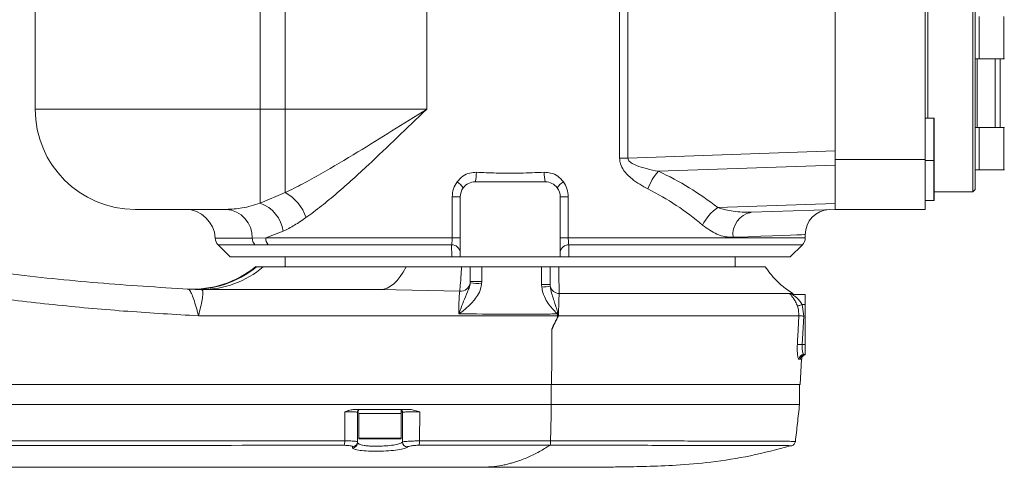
# Model space of a CAD drawing. Header units: millimetres. Extents: x -170 to 6906, y -2212 to 4257.
# Tile 32 of 256: x 2038 to 2070, y 1386 to 1401. Entities that reach past the tile are written whole.
import ezdxf

# ---------------------------------------------------------------- set-up
doc = ezdxf.new("R2010")
doc.units = ezdxf.units.MM
doc.layers.add('1轮廓实线层', color=7, linetype='Continuous', lineweight=18)

msp = doc.modelspace()

# ---------------------------------------------------------------- linework, layer by layer
at = {"layer": '1轮廓实线层', "color": 0, "ltscale": 22}
for p, q in [((2068.839, 1395.369), (2068.839, 1410.388)), ((2068.92, 1410.307), (2068.92, 1395.449)), ((2064.398, 1409.338), (2064.398, 1396.418)), ((2067.305, 1409.338), (2067.305, 1396.418)), ((2057.431, 1396.455), (2057.431, 1409.304)), ((2057.702, 1409.304), (2057.702, 1396.455)), ((2064.398, 1396.689), (2064.398, 1409.07)), ((2067.386, 1397.751), (2067.386, 1408.006)), ((2038.558, 1398.033), (2038.558, 1407.723)), ((2045.825, 1407.723), (2045.825, 1398.033)), ((2046.633, 1398.033), (2046.633, 1407.723)), ((2051.204, 1407.723), (2051.204, 1398.033)), ((2069.049, 1401.031), (2069.049, 1400.83)), ((2069.049, 1400.83), (2069.049, 1399.658)), ((2069.84, 1399.658), (2069.84, 1401.031)), ((2068.92, 1399.658), (2069.049, 1399.658)), ((2068.984, 1399.658), (2068.984, 1397.447)), ((2069.049, 1399.658), (2069.84, 1399.658)), ((2069.566, 1397.447), (2069.566, 1399.658)), ((2069.727, 1397.447), (2069.727, 1399.658)), ((2038.558, 1398.033), (2045.825, 1398.033)), ((2045.825, 1398.033), (2046.633, 1398.033)), ((2045.825, 1398.033), (2045.825, 1395.005)), ((2046.633, 1398.033), (2051.204, 1398.033)), ((2046.633, 1398.033), (2046.633, 1395.345)), ((2067.579, 1397.751), (2067.305, 1397.751)), ((2067.579, 1396.378), (2067.579, 1397.751)), ((2067.596, 1397.735), (2067.596, 1396.394)), ((2069.049, 1397.447), (2068.92, 1397.447)), ((2069.84, 1397.447), (2069.049, 1397.447)), ((2069.049, 1397.447), (2069.049, 1396.761)), ((2069.84, 1396.075), (2069.84, 1397.447)), ((2057.702, 1396.455), (2064.398, 1396.689)), ((2069.049, 1396.761), (2069.049, 1396.075)), ((2057.431, 1396.455), (2057.702, 1396.455)), ((2067.305, 1396.418), (2064.398, 1396.418)), ((2064.398, 1396.418), (2064.398, 1394.803)), ((2067.305, 1396.418), (2067.305, 1394.803)), ((2067.305, 1396.378), (2067.579, 1396.378)), ((2067.579, 1395.086), (2067.579, 1396.378)), ((2067.596, 1396.394), (2067.596, 1395.102)), ((2064.398, 1396.232), (2058.685, 1396.033)), ((2068.92, 1396.075), (2069.049, 1396.075)), ((2069.049, 1396.075), (2069.84, 1396.075)), ((2052.77, 1395.692), (2055.031, 1395.692)), ((2045.825, 1395.005), (2046.633, 1395.345)), ((2067.596, 1395.369), (2068.839, 1395.369)), ((2068.839, 1395.369), (2068.92, 1395.449)), ((2052.026, 1395.207), (2052.285, 1395.207)), ((2052.026, 1393.887), (2052.026, 1395.207)), ((2052.285, 1393.269), (2052.285, 1395.207)), ((2055.775, 1395.207), (2055.515, 1395.207)), ((2055.515, 1395.207), (2055.515, 1393.269)), ((2055.775, 1395.207), (2055.775, 1393.887)), ((2067.305, 1395.086), (2067.579, 1395.086)), ((2044.722, 1394.803), (2041.788, 1394.803)), ((2060.601, 1394.86), (2064.398, 1394.993)), ((2064.398, 1394.803), (2061.682, 1394.709)), ((2067.305, 1394.803), (2064.398, 1394.803)), ((2046.571, 1394.096), (2046.002, 1393.887)), ((2044.371, 1393.875), (2045.569, 1393.875)), ((2045.569, 1393.875), (2046.002, 1393.887)), ((2046.002, 1393.887), (2052.026, 1393.887)), ((2052.026, 1393.887), (2052.285, 1393.887)), ((2055.775, 1393.887), (2055.515, 1393.887)), ((2055.775, 1393.887), (2063.429, 1393.887)), ((2063.429, 1393.887), (2063.429, 1393.99)), ((2044.465, 1393.66), (2044.856, 1393.269)), ((2045.651, 1393.66), (2044.465, 1393.66)), ((2046.081, 1393.659), (2045.651, 1393.66)), ((2052.008, 1393.659), (2046.081, 1393.659)), ((2052.01, 1393.269), (2052.008, 1393.659)), ((2055.793, 1393.659), (2055.791, 1393.269)), ((2063.334, 1393.659), (2055.793, 1393.659)), ((2062.944, 1393.269), (2063.334, 1393.659)), ((2052.01, 1393.269), (2044.856, 1393.269)), ((2046.633, 1393.269), (2046.633, 1392.946)), ((2055.515, 1393.269), (2052.285, 1393.269)), ((2062.944, 1393.269), (2055.791, 1393.269)), ((2061.168, 1392.946), (2061.168, 1393.269)), ((2045.701, 1392.946), (2045.664, 1392.946)), ((2045.919, 1392.946), (2045.701, 1392.946)), ((2050.535, 1392.946), (2045.919, 1392.946)), ((2052.328, 1392.946), (2050.535, 1392.946)), ((2052.608, 1392.473), (2052.608, 1392.946)), ((2052.608, 1392.946), (2052.978, 1392.946)), ((2052.978, 1392.946), (2052.978, 1392.473)), ((2052.978, 1392.946), (2054.915, 1392.946)), ((2054.915, 1392.383), (2054.915, 1392.946)), ((2054.915, 1392.946), (2055.192, 1392.946)), ((2055.192, 1392.946), (2055.192, 1392.383)), ((2062.137, 1392.946), (2055.465, 1392.946)), ((2052.607, 1392.431), (2052.608, 1392.473)), ((2052.978, 1392.473), (2052.608, 1392.473)), ((2052.978, 1392.473), (2052.974, 1392.399)), ((2043.508, 1392.231), (2043.502, 1392.231)), ((2043.942, 1392.219), (2049.701, 1392.219)), ((2052.268, 1392.163), (2049.701, 1392.219)), ((2054.92, 1392.297), (2054.915, 1392.383)), ((2055.192, 1392.383), (2054.915, 1392.383)), ((2055.192, 1392.383), (2055.194, 1392.327)), ((2063.022, 1392.058), (2063.429, 1392.058)), ((2063.429, 1392.058), (2063.429, 1391.735)), ((2063.325, 1391.735), (2063.38, 1391.362)), ((2063.429, 1391.735), (2063.325, 1391.735)), ((2063.429, 1390.443), (2063.429, 1391.735)), ((2063.38, 1391.362), (2063.331, 1390.443)), ((2063.331, 1390.443), (2063.429, 1390.443)), ((2063.429, 1390.443), (2063.429, 1390.12)), ((2063.268, 1389.967), (2063.224, 1389.967)), ((2063.267, 1389.151), (2063.309, 1389.972)), ((2063.429, 1390.12), (2063.384, 1390.12)), ((2055.226, 1388.505), (2055.226, 1389.151)), ((2063.243, 1388.505), (2063.243, 1389.151)), ((2050.704, 1388.343), (2048.829, 1388.343)), ((2049.009, 1388.333), (2049.009, 1388.333)), ((2049.049, 1388.343), (2050.382, 1388.343)), ((2050.394, 1388.321), (2050.375, 1388.335)), ((2050.382, 1388.214), (2050.382, 1388.333)), ((2050.976, 1388.272), (2050.704, 1388.343)), ((2048.555, 1387.334), (2048.555, 1388.272)), ((2048.961, 1388.264), (2048.982, 1388.307)), ((2048.969, 1388.263), (2048.969, 1387.306)), ((2049.009, 1388.263), (2048.969, 1388.263)), ((2048.969, 1388.263), (2048.969, 1387.274)), ((2049.009, 1388.231), (2049.009, 1388.214)), ((2049.009, 1388.214), (2049.009, 1387.423)), ((2050.382, 1388.214), (2049.009, 1388.214)), ((2050.422, 1388.263), (2050.382, 1388.263)), ((2050.382, 1387.423), (2050.382, 1388.214)), ((2050.416, 1387.299), (2050.422, 1388.263)), ((2050.976, 1388.272), (2050.968, 1387.335)), ((2049.009, 1387.423), (2049.695, 1387.423)), ((2049.695, 1387.407), (2049.025, 1387.407)), ((2049.695, 1387.423), (2050.382, 1387.423)), ((2050.366, 1387.407), (2049.695, 1387.407)), ((2048.954, 1387.312), (2048.969, 1387.306)), ((2048.969, 1387.306), (2048.969, 1387.274)), ((2048.969, 1387.274), (2048.995, 1387.251)), ((2062.987, 1387.18), (2062.95, 1387.181)), ((2051.453, 1386.488), (2035.089, 1386.484)), ((2053.012, 1386.489), (2051.453, 1386.488)), ((2053.577, 1386.489), (2053.012, 1386.489))]:
    msp.add_line(p, q, dxfattribs=at)
at = {"layer": '1轮廓实线层', "color": 0, "lineweight": 0, "ltscale": 22}
for points in [[(2063.429, 1393.99), (2063.399, 1393.989), (2063.309, 1393.985), (2063.16, 1393.98), (2062.953, 1393.972), (2062.688, 1393.962), (2062.369, 1393.95), (2061.996, 1393.936), (2061.572, 1393.919), (2061.1, 1393.902)], [(2049.701, 1392.219), (2049.814, 1392.231), (2049.925, 1392.267), (2050.036, 1392.325), (2050.144, 1392.407), (2050.248, 1392.51), (2050.349, 1392.635), (2050.445, 1392.781), (2050.535, 1392.946)], [(2063.175, 1391.681), (2063.182, 1391.684), (2063.193, 1391.688), (2063.209, 1391.693), (2063.227, 1391.7), (2063.249, 1391.708), (2063.273, 1391.716), (2063.299, 1391.725), (2063.325, 1391.735)], [(2063.38, 1391.362), (2063.352, 1391.363), (2063.325, 1391.365), (2063.3, 1391.366), (2063.277, 1391.367), (2063.257, 1391.368), (2063.241, 1391.369), (2063.229, 1391.37), (2063.222, 1391.37)], [(2063.331, 1390.443), (2063.304, 1390.444), (2063.277, 1390.446), (2063.251, 1390.447), (2063.228, 1390.448), (2063.209, 1390.449), (2063.192, 1390.45), (2063.18, 1390.451), (2063.173, 1390.451)]]:
    msp.add_lwpolyline(points, dxfattribs=at)
for centre, radius, start, end in [((2069.84, 1399.674), 0.0162, 270, 0), ((2041.788, 1398.033), 3.23, 180, 270), ((2067.579, 1397.735), 0.0162, 0, 90), ((2069.84, 1397.431), 0.0162, 0, 90), ((2067.579, 1396.394), 0.0162, 270, 0), ((2051.535, 1395.997), 1.272, 346.1336, 0.1524), ((2056.266, 1395.996), 1.272, 179.844, 193.8665), ((2059.922, 1394.917), 1.666, 137.9332, 160.8619), ((2069.84, 1396.091), 0.0162, 270, 0), ((2051.856, 1395.155), 0.628, 33.1111, 58.7378), ((2052.77, 1395.207), 0.485, 90, 143.1301), ((2055.031, 1395.207), 0.484, 36.8699, 90), ((2055.944, 1395.155), 0.628, 121.2605, 146.8933), ((2045.968, 1394.109), 1.404, 17.8035, 61.6901), ((2052.77, 1395.207), 0.484, 143.1301, 180), ((2055.031, 1395.207), 0.485, 0, 36.8699), ((2067.579, 1395.102), 0.0162, 270, 0), ((2043.403, 1393.834), 0.969, 2.4033, 90), ((2044.661, 1393.897), 0.908, 358.604, 86.1111), ((2045.44, 1393.928), 1.143, 8.4336, 70.2924), ((2061.361, 1393.718), 1.372, 123.645, 155.3577), ((2061.817, 1393.997), 0.724, 100.7961, 187.6117), ((2064.236, 1393.99), 0.808, 92, 180.3473), ((2044.694, 1393.889), 0.323, 182.4033, 225), ((2045.915, 1393.885), 0.346, 181.5786, 220.4185), ((2046.361, 1393.883), 0.359, 179.3005, 218.5971), ((2063.106, 1393.887), 0.323, 315, 0), ((2052.016, 1393.386), 0.273, 9.4648, 91.5613), ((2055.785, 1393.386), 0.273, 88.4363, 170.5395), ((2043.634, 1395.459), 3.23, 266.9811, 309.3378), ((2043.676, 1395.437), 3.21, 266.8941, 309.1157), ((2043.936, 1395.29), 3.071, 270.1112, 310.2391), ((2043.942, 1400.294), 8.075, 266.8778, 270), ((2043.937, 1400.103), 7.884, 266.8812, 270.0006), ((2052.293, 1392.478), 0.317, 265.4373, 351.4125), ((2052.159, 1385.131), 7.313, 83.6005, 86.4915), ((2054.446, 1397.849), 5.573, 274.873, 277.7163), ((2055.49, 1392.39), 0.302, 191.8799, 268.9648), ((2063.022, 1392.217), 0.159, 236.1467, 269.9785), ((2063.113, 1392.219), 0.162, 235.0765, 269.9475), ((2063.385, 1389.959), 0.161, 90.2407, 177.2647), ((2063.429, 1389.959), 0.161, 90.1211, 177.116), ((2049.049, 1388.263), 0.0808, 111.187, 146.6903), ((2049.049, 1388.263), 0.0808, 146.6903, 179.9998), ((2049.025, 1387.423), 0.0162, 180, 270), ((2050.366, 1387.423), 0.0162, 270, 0), ((2048.201, 1387.312), 0.355, 340.4337, 3.6798), ((2048.808, 1387.307), 0.16, 270.9991, 359.6574), ((2048.808, 1387.275), 0.161, 271.0021, 359.6724), ((2050.58, 1387.303), 0.164, 181.4179, 270.1308), ((2050.612, 1387.312), 0.357, 340.5974, 3.6866)]:
    msp.add_arc(centre, radius, start, end, dxfattribs=at)
at = {"layer": '1轮廓实线层', "color": 0, "ltscale": 22}
for centre, major_axis, ratio, start_param, end_param in [((2053.861, 1386.544), (7.372, 7.769), 0.932545, 0.083739, 0.308472), ((2053.9, 1385.974), (3.527, 9.881), 0.895835, 5.952005, 6.176738)]:
    msp.add_ellipse(centre, major_axis=major_axis, ratio=ratio, start_param=start_param, end_param=end_param, dxfattribs=at)
for points, knots in [([(2043.508, 1413.526), (2042.664, 1413.475), (2040.974, 1413.373), (2038.448, 1413.137), (2035.935, 1412.812), (2033.443, 1412.376), (2031.274, 1411.874), (2029.424, 1411.344), (2027.888, 1410.811), (2026.395, 1410.17), (2025.113, 1409.48), (2024.038, 1408.767), (2023.164, 1408.058), (2022.39, 1407.267), (2021.742, 1406.394), (2021.282, 1405.541), (2020.981, 1404.726), (2020.798, 1403.98), (2020.7, 1403.177), (2020.718, 1402.328), (2020.858, 1401.479), (2021.101, 1400.682), (2021.425, 1399.945), (2021.9, 1399.133), (2022.572, 1398.289), (2023.489, 1397.418), (2024.547, 1396.632), (2025.728, 1395.932), (2026.969, 1395.334), (2028.248, 1394.825), (2029.681, 1394.341), (2031.266, 1393.891), (2033.007, 1393.489), (2035.136, 1393.085), (2037.659, 1392.717), (2040.577, 1392.413), (2042.531, 1392.292), (2043.508, 1392.231)], [0, 0, 0, 0, 15.697052, 31.417089, 47.130819, 62.823144, 78.496915, 88.602399, 98.731219, 108.838923, 118.915624, 125.903695, 132.903147, 139.874215, 146.451591, 153.023282, 157.711842, 162.416263, 167.101094, 172.507334, 177.916735, 182.844294, 187.791863, 192.723065, 200.228759, 207.743823, 216.241571, 224.776427, 233.354484, 241.94506, 250.489809, 261.581335, 272.680848, 283.777145, 301.938632, 320.110831, 338.279301, 338.279301, 338.279301, 338.279301]), ([(2046.633, 1395.345), (2046.823, 1395.438), (2047.201, 1395.625), (2047.982, 1396.057), (2048.94, 1396.626), (2050.079, 1397.332), (2050.825, 1397.798), (2051.202, 1398.032), (2051.204, 1398.033)], [0, 0, 0, 0, 4.258812, 8.519314, 17.168783, 24.978757, 32.813366, 32.851547, 32.851547, 32.851547, 32.851547]), ([(2051.204, 1398.033), (2051.202, 1398.032), (2050.881, 1397.729), (2050.248, 1397.121), (2049.287, 1396.203), (2048.473, 1395.463), (2047.802, 1394.903), (2047.47, 1394.66), (2047.304, 1394.538)], [0, 0, 0, 0, 0.033343, 7.647484, 15.313677, 23.791291, 28.125167, 32.457014, 32.457014, 32.457014, 32.457014]), ([(2058.348, 1395.463), (2058.171, 1395.56), (2057.885, 1395.718), (2057.587, 1396.011), (2057.451, 1396.252), (2057.437, 1396.392), (2057.431, 1396.455)], [0, 0, 0, 0, 3.924351, 6.346079, 7.722729, 8.83611, 8.83611, 8.83611, 8.83611]), ([(2057.702, 1396.455), (2057.703, 1396.443), (2057.705, 1396.413), (2057.746, 1396.346), (2057.887, 1396.249), (2058.084, 1396.177), (2058.368, 1396.096), (2058.555, 1396.059), (2058.685, 1396.033)], [0, 0, 0, 0, 0.221645, 0.537487, 1.401923, 3.347134, 4.441374, 6.938837, 6.938837, 6.938837, 6.938837]), ([(2052.182, 1395.692), (2052.239, 1395.756), (2052.353, 1395.885), (2052.58, 1395.989), (2052.736, 1395.996), (2052.807, 1396)], [0, 0, 0, 0, 1.61713, 3.215258, 4.548182, 4.548182, 4.548182, 4.548182]), ([(2052.807, 1396), (2053.021, 1395.991), (2053.491, 1395.972), (2054.223, 1395.969), (2054.736, 1395.99), (2054.994, 1396)], [0, 0, 0, 0, 3.991897, 8.750867, 13.548397, 13.548397, 13.548397, 13.548397]), ([(2054.994, 1396), (2055.065, 1395.996), (2055.22, 1395.989), (2055.447, 1395.885), (2055.561, 1395.756), (2055.619, 1395.692)], [0, 0, 0, 0, 1.332864, 2.930992, 4.548121, 4.548121, 4.548121, 4.548121]), ([(2052.026, 1395.207), (2052.033, 1395.297), (2052.048, 1395.472), (2052.138, 1395.62), (2052.182, 1395.692)], [0, 0, 0, 0, 1.677273, 3.239346, 3.239346, 3.239346, 3.239346]), ([(2055.619, 1395.692), (2055.662, 1395.62), (2055.753, 1395.472), (2055.767, 1395.297), (2055.775, 1395.207)], [0, 0, 0, 0, 1.562111, 3.239386, 3.239386, 3.239386, 3.239386]), ([(2044.722, 1394.803), (2044.894, 1394.81), (2045.241, 1394.823), (2045.629, 1394.944), (2045.825, 1395.005)], [0, 0, 0, 0, 3.464898, 7.003722, 7.003722, 7.003722, 7.003722]), ([(2060.601, 1394.86), (2060.768, 1394.815), (2061.129, 1394.716), (2061.489, 1394.711), (2061.682, 1394.709)], [0, 0, 0, 0, 3.156924, 6.813417, 6.813417, 6.813417, 6.813417]), ([(2047.304, 1394.538), (2047.18, 1394.454), (2046.931, 1394.284), (2046.691, 1394.159), (2046.571, 1394.096)], [0, 0, 0, 0, 2.643042, 5.310835, 5.310835, 5.310835, 5.310835]), ([(2061.1, 1393.902), (2061.015, 1393.905), (2060.843, 1393.911), (2060.505, 1394.013), (2060.266, 1394.183), (2060.114, 1394.29)], [0, 0, 0, 0, 1.767909, 3.583351, 6.744181, 6.744181, 6.744181, 6.744181]), ([(2052.008, 1393.659), (2052.01, 1393.669), (2052.016, 1393.704), (2052.024, 1393.78), (2052.025, 1393.852), (2052.026, 1393.887)], [0, 0, 0, 0, 0.22702, 0.827325, 1.421136, 1.421136, 1.421136, 1.421136]), ([(2055.775, 1393.887), (2055.775, 1393.875), (2055.775, 1393.826), (2055.78, 1393.742), (2055.788, 1393.687), (2055.793, 1393.659)], [0, 0, 0, 0, 0.208623, 0.810637, 1.42112, 1.42112, 1.42112, 1.42112]), ([(2043.828, 1391.37), (2043.069, 1391.415), (2041.552, 1391.503), (2039.281, 1391.706), (2037.015, 1391.969), (2034.751, 1392.317), (2032.492, 1392.749), (2031.006, 1393.145), (2030.262, 1393.343)], [0, 0, 0, 0, 14.088956, 28.177375, 42.311649, 56.444864, 70.738731, 85.069781, 85.069781, 85.069781, 85.069781]), ([(2052.285, 1393.269), (2052.279, 1393.269), (2052.268, 1393.269), (2052.193, 1393.269), (2052.108, 1393.269), (2052.042, 1393.269), (2052.01, 1393.269)], [0, 0, 0, 0, 0.641314, 1.081652, 1.406096, 1.704454, 1.704454, 1.704454, 1.704454]), ([(2055.791, 1393.269), (2055.76, 1393.269), (2055.7, 1393.269), (2055.617, 1393.269), (2055.543, 1393.269), (2055.517, 1393.269), (2055.516, 1393.269), (2055.515, 1393.269)], [0, 0, 0, 0, 0.28343, 0.564692, 1.006455, 1.605877, 1.704395, 1.704395, 1.704395, 1.704395]), ([(2052.268, 1392.163), (2052.276, 1392.248), (2052.293, 1392.42), (2052.314, 1392.711), (2052.326, 1392.901), (2052.328, 1392.946)], [0, 0, 0, 0, 2.071453, 4.205368, 4.866506, 4.866506, 4.866506, 4.866506]), ([(2052.328, 1392.946), (2052.358, 1392.946), (2052.417, 1392.946), (2052.499, 1392.946), (2052.576, 1392.946), (2052.606, 1392.946), (2052.608, 1392.946), (2052.608, 1392.946)], [0, 0, 0, 0, 0.264714, 0.527517, 0.938557, 1.549659, 1.733422, 1.733422, 1.733422, 1.733422]), ([(2055.192, 1392.946), (2055.197, 1392.946), (2055.205, 1392.946), (2055.27, 1392.946), (2055.353, 1392.946), (2055.422, 1392.946), (2055.459, 1392.946), (2055.465, 1392.946)], [0, 0, 0, 0, 0.527088, 0.964205, 1.321277, 1.62882, 1.688063, 1.688063, 1.688063, 1.688063]), ([(2055.465, 1392.946), (2055.468, 1392.78), (2055.474, 1392.451), (2055.481, 1392.207), (2055.485, 1392.087)], [0, 0, 0, 0, 2.694269, 5.318303, 5.318303, 5.318303, 5.318303]), ([(2063.012, 1392.096), (2062.947, 1392.14), (2062.781, 1392.249), (2062.54, 1392.463), (2062.31, 1392.704), (2062.188, 1392.879), (2062.136, 1392.953)], [0, 0, 0, 0, 1.461368, 3.689966, 5.976812, 7.653498, 7.653498, 7.653498, 7.653498]), ([(2043.828, 1391.37), (2043.828, 1391.371), (2043.822, 1391.397), (2043.805, 1391.47), (2043.765, 1391.631), (2043.7, 1391.848), (2043.623, 1392.057), (2043.553, 1392.202), (2043.523, 1392.221), (2043.508, 1392.231)], [0, 0, 0, 0, 0.013634, 0.349121, 0.967581, 2.190507, 3.398645, 4.589493, 5.769899, 5.769899, 5.769899, 5.769899]), ([(2043.937, 1392.219), (2043.95, 1392.21), (2043.975, 1392.19), (2043.975, 1392.048), (2043.945, 1391.841), (2043.898, 1391.628), (2043.856, 1391.468), (2043.836, 1391.397), (2043.828, 1391.371), (2043.828, 1391.37)], [0, 0, 0, 0, 1.12173, 2.252162, 3.397683, 4.55748, 5.146566, 5.463505, 5.47645, 5.47645, 5.47645, 5.47645]), ([(2043.942, 1392.219), (2043.941, 1392.219), (2043.939, 1392.219), (2043.937, 1392.219), (2043.937, 1392.219), (2043.937, 1392.219), (2043.937, 1392.219)], [0, 0, 0, 0, 0.01023905, 0.0205922, 0.02577905, 0.02975409, 0.02975409, 0.02975409, 0.02975409]), ([(2052.239, 1391.436), (2052.239, 1391.436), (2052.24, 1391.436), (2052.241, 1391.436), (2052.243, 1391.438), (2052.251, 1391.451), (2052.273, 1391.518), (2052.331, 1391.676), (2052.428, 1391.935), (2052.538, 1392.165), (2052.597, 1392.347), (2052.605, 1392.419), (2052.607, 1392.431)], [0, 0, 0, 0, 0.006506, 0.008844, 0.025258, 0.046244, 0.269868, 1.234223, 2.995945, 5.276673, 6.377859, 6.602732, 6.602732, 6.602732, 6.602732]), ([(2052.239, 1391.436), (2052.239, 1391.476), (2052.239, 1391.606), (2052.244, 1391.818), (2052.254, 1392.037), (2052.263, 1392.121), (2052.268, 1392.163)], [0, 0, 0, 0, 0.573549, 1.87447, 3.189037, 4.507429, 4.507429, 4.507429, 4.507429]), ([(2052.974, 1392.399), (2052.972, 1392.378), (2052.957, 1392.265), (2052.863, 1392.016), (2052.645, 1391.758), (2052.425, 1391.574), (2052.31, 1391.472), (2052.262, 1391.437), (2052.252, 1391.43)], [0, 0, 0, 0, 0.395827, 2.124194, 4.876939, 6.618213, 7.529479, 7.74585, 7.74585, 7.74585, 7.74585]), ([(2055.412, 1391.432), (2055.408, 1391.439), (2055.398, 1391.457), (2055.313, 1391.553), (2055.173, 1391.693), (2055.017, 1391.934), (2054.941, 1392.134), (2054.924, 1392.264), (2054.92, 1392.297)], [0, 0, 0, 0, 0.156019, 0.372886, 2.393871, 3.864628, 5.703996, 6.318334, 6.318334, 6.318334, 6.318334]), ([(2055.194, 1392.327), (2055.197, 1392.306), (2055.206, 1392.211), (2055.248, 1392.053), (2055.332, 1391.804), (2055.392, 1391.616), (2055.43, 1391.496)], [0, 0, 0, 0, 0.418781, 1.811049, 3.103956, 5.365396, 5.365396, 5.365396, 5.365396]), ([(2055.485, 1392.087), (2055.48, 1392.031), (2055.471, 1391.917), (2055.464, 1391.67), (2055.462, 1391.488), (2055.462, 1391.39), (2055.462, 1391.379), (2055.462, 1391.37)], [0, 0, 0, 0, 1.444086, 2.882535, 4.279958, 4.304207, 4.444633, 4.444633, 4.444633, 4.444633]), ([(2063.006, 1392.087), (2063.006, 1392.087), (2063.007, 1392.087), (2062.88, 1392.087), (2062.64, 1392.087), (2062.282, 1392.088), (2061.822, 1392.087), (2061.262, 1392.087), (2060.606, 1392.087), (2059.866, 1392.087), (2059.052, 1392.087), (2058.172, 1392.087), (2057.24, 1392.087), (2056.339, 1392.087), (2055.745, 1392.087), (2055.485, 1392.087)], [0, 0, 0, 0, 2.349224, 6.114672, 9.868134, 13.619214, 17.382298, 21.133393, 24.890749, 28.660121, 32.417494, 36.165889, 39.926255, 43.674716, 46.589915, 46.589915, 46.589915, 46.589915]), ([(2063.175, 1391.681), (2063.171, 1391.693), (2063.149, 1391.752), (2063.118, 1391.816), (2063.068, 1391.904), (2063.015, 1391.98), (2062.956, 1392.046), (2062.927, 1392.08), (2062.931, 1392.083), (2062.934, 1392.085)], [0, 0, 0, 0, 0.150508, 0.772645, 0.872206, 1.512346, 2.152861, 2.604575, 2.987964, 2.987964, 2.987964, 2.987964]), ([(2062.934, 1392.085), (2062.96, 1392.085), (2063.013, 1392.085), (2063.017, 1392.085), (2063.019, 1392.085)], [0, 0, 0, 0, 0.2640833, 0.5283952, 0.5283952, 0.5283952, 0.5283952]), ([(2063.022, 1392.058), (2063.02, 1392.057), (2063.017, 1392.056), (2063.025, 1392.048), (2063.058, 1392.025), (2063.132, 1391.972), (2063.224, 1391.885), (2063.289, 1391.799), (2063.32, 1391.744), (2063.325, 1391.735)], [0, 0, 0, 0, 0.220306, 0.30079, 0.681621, 1.28932, 1.937406, 2.669838, 2.81923, 2.81923, 2.81923, 2.81923]), ([(2063.222, 1391.37), (2063.219, 1391.46), (2063.215, 1391.566), (2063.181, 1391.665), (2063.175, 1391.681)], [0, 0, 0, 0, 1.652861, 1.965863, 1.965863, 1.965863, 1.965863]), ([(2055.43, 1391.37), (2055.371, 1391.37), (2054.778, 1391.37), (2052.054, 1391.37), (2048.246, 1391.37), (2044.972, 1391.37), (2043.828, 1391.37)], [0, 0, 0, 0, 1.10656, 10.998123, 50.564607, 71.840465, 71.840465, 71.840465, 71.840465]), ([(2052.252, 1391.43), (2052.25, 1391.43), (2052.247, 1391.431), (2052.242, 1391.432), (2052.24, 1391.434), (2052.239, 1391.435), (2052.239, 1391.436)], [0, 0, 0, 0, 0.0369397, 0.06764316, 0.08172055, 0.09334218, 0.09334218, 0.09334218, 0.09334218]), ([(2052.252, 1391.43), (2052.371, 1391.43), (2053.022, 1391.43), (2053.722, 1391.421), (2054.495, 1391.42), (2054.824, 1391.423), (2055.104, 1391.427), (2055.266, 1391.43), (2055.339, 1391.431), (2055.412, 1391.432)], [0, 0, 0, 0, 2.205926, 12.102924, 12.996797, 16.572457, 18.203745, 18.206365, 19.566682, 19.566682, 19.566682, 19.566682]), ([(2055.462, 1391.37), (2055.462, 1391.37), (2055.379, 1391.233), (2055.313, 1391.086), (2055.248, 1390.941)], [0, 0, 0, 0, 0.014156, 2.978221, 2.978221, 2.978221, 2.978221]), ([(2055.248, 1390.941), (2055.276, 1391.013), (2055.323, 1391.14), (2055.41, 1391.273), (2055.426, 1391.35), (2055.43, 1391.37)], [0, 0, 0, 0, 1.455909, 2.524224, 2.918708, 2.918708, 2.918708, 2.918708]), ([(2055.43, 1391.496), (2055.43, 1391.489), (2055.43, 1391.477), (2055.428, 1391.462), (2055.426, 1391.45), (2055.423, 1391.442), (2055.42, 1391.436), (2055.417, 1391.434), (2055.414, 1391.432), (2055.413, 1391.432), (2055.412, 1391.432)], [0, 0, 0, 0, 0.1322856, 0.223689, 0.2876161, 0.3491954, 0.3836207, 0.4063181, 0.4237482, 0.437374, 0.437374, 0.437374, 0.437374]), ([(2055.43, 1391.37), (2055.43, 1391.391), (2055.43, 1391.433), (2055.43, 1391.475), (2055.43, 1391.496)], [0, 0, 0, 0, 0.383165, 0.77873, 0.77873, 0.77873, 0.77873]), ([(2063.222, 1391.37), (2063.142, 1391.37), (2062.984, 1391.37), (2062.597, 1391.37), (2062.107, 1391.37), (2061.517, 1391.37), (2060.832, 1391.37), (2060.058, 1391.37), (2059.208, 1391.37), (2058.311, 1391.37), (2057.382, 1391.37), (2056.438, 1391.37), (2055.787, 1391.37), (2055.462, 1391.37)], [0, 0, 0, 0, 4.543837, 9.087725, 13.510896, 17.948181, 22.371455, 26.79336, 31.229328, 35.651154, 39.778775, 43.917839, 48.045456, 48.045456, 48.045456, 48.045456]), ([(2063.173, 1390.451), (2063.179, 1390.559), (2063.195, 1390.865), (2063.211, 1391.172), (2063.222, 1391.37)], [0, 0, 0, 0, 2.000006, 5.698183, 5.698183, 5.698183, 5.698183]), ([(2055.235, 1389.151), (2055.237, 1389.485), (2055.242, 1390.082), (2055.246, 1390.678), (2055.248, 1390.941)], [0, 0, 0, 0, 6.205802, 11.081664, 11.081664, 11.081664, 11.081664]), ([(2063.224, 1389.967), (2063.219, 1389.97), (2063.207, 1389.976), (2063.189, 1390.038), (2063.174, 1390.148), (2063.167, 1390.291), (2063.171, 1390.398), (2063.173, 1390.451)], [0, 0, 0, 0, 0.473459, 1.129963, 1.781198, 2.433902, 3.088811, 3.088811, 3.088811, 3.088811]), ([(2063.331, 1390.443), (2063.33, 1390.407), (2063.326, 1390.336), (2063.333, 1390.24), (2063.348, 1390.167), (2063.366, 1390.126), (2063.379, 1390.122), (2063.384, 1390.12)], [0, 0, 0, 0, 0.442795, 0.885869, 1.332167, 1.786139, 2.114988, 2.114988, 2.114988, 2.114988]), ([(2063.309, 1389.972), (2063.307, 1389.971), (2063.303, 1389.969), (2063.277, 1389.968), (2063.268, 1389.967)], [0, 0, 0, 0, 0.1661387, 0.2581384, 0.2581384, 0.2581384, 0.2581384]), ([(2063.313, 1389.972), (2063.313, 1389.98), (2063.312, 1390.002), (2063.325, 1390.035), (2063.345, 1390.067), (2063.368, 1390.089), (2063.387, 1390.102), (2063.402, 1390.11), (2063.41, 1390.113), (2063.414, 1390.115), (2063.419, 1390.117), (2063.424, 1390.118), (2063.428, 1390.12), (2063.428, 1390.12), (2063.429, 1390.12)], [0, 0, 0, 0, 0.057253, 0.170382, 0.265882, 0.345884, 0.409758, 0.452812, 0.477583, 0.501713, 0.53857, 0.6165, 0.865021, 1.257496, 1.257496, 1.257496, 1.257496]), ([(2055.226, 1389.151), (2054.224, 1389.151), (2052.226, 1389.151), (2049.238, 1389.151), (2046.265, 1389.151), (2043.306, 1389.151), (2040.358, 1389.151), (2037.42, 1389.151), (2032.787, 1389.151), (2026.46, 1389.151), (2021.136, 1389.151), (2018.472, 1389.151)], [0, 0, 0, 0, 18.539773, 36.967396, 55.305696, 73.572534, 91.78151, 109.944027, 128.06947, 177.801493, 227.578402, 227.578402, 227.578402, 227.578402]), ([(2055.235, 1389.151), (2054.381, 1389.151), (2052.723, 1389.151), (2050.31, 1389.151), (2048.045, 1389.151), (2045.772, 1389.151), (2043.232, 1389.151), (2040.426, 1389.151), (2037.42, 1389.151), (2034.353, 1389.151), (2031.217, 1389.151), (2028.009, 1389.151), (2024.814, 1389.151), (2021.624, 1389.151), (2019.52, 1389.151), (2018.482, 1389.151)], [0, 0, 0, 0, 15.795466, 30.676344, 44.642782, 57.732533, 72.767206, 91.688458, 109.740079, 128.533113, 148.617827, 168.035362, 188.222253, 208.153605, 227.571189, 227.571189, 227.571189, 227.571189]), ([(2063.225, 1389.151), (2063.231, 1389.151), (2063.256, 1389.151), (2063.121, 1389.151), (2062.814, 1389.151), (2062.322, 1389.151), (2061.672, 1389.151), (2060.868, 1389.151), (2059.932, 1389.151), (2058.878, 1389.151), (2057.728, 1389.151), (2056.505, 1389.151), (2055.652, 1389.151), (2055.226, 1389.151)], [0, 0, 0, 0, 1.274158, 6.158511, 11.003381, 15.877472, 20.737136, 25.587856, 30.469013, 35.312271, 40.192911, 45.046066, 49.905227, 49.905227, 49.905227, 49.905227]), ([(2063.259, 1389.151), (2063.257, 1389.151), (2063.252, 1389.151), (2063.128, 1389.151), (2062.909, 1389.151), (2062.591, 1389.151), (2062.182, 1389.151), (2061.683, 1389.151), (2061.102, 1389.151), (2060.44, 1389.151), (2059.709, 1389.151), (2058.91, 1389.151), (2058.056, 1389.151), (2057.151, 1389.151), (2056.209, 1389.151), (2055.559, 1389.151), (2055.235, 1389.151)], [0, 0, 0, 0, 2.75899, 6.325272, 9.896342, 13.466608, 17.04765, 20.62956, 24.226161, 27.824412, 31.441316, 35.056742, 38.697971, 42.341077, 46.012864, 49.683928, 49.683928, 49.683928, 49.683928]), ([(2018.472, 1388.505), (2020.732, 1388.505), (2025.249, 1388.505), (2032.058, 1388.505), (2037.376, 1388.505), (2041.199, 1388.505), (2043.516, 1388.505), (2045.84, 1388.505), (2048.173, 1388.505), (2050.514, 1388.505), (2052.866, 1388.505), (2054.438, 1388.505), (2055.226, 1388.505)], [0, 0, 0, 0, 42.246722, 84.42623, 126.710557, 140.994412, 155.308665, 169.659217, 184.052459, 198.496408, 213.001029, 227.578402, 227.578402, 227.578402, 227.578402]), ([(2048.829, 1388.343), (2048.782, 1388.338), (2048.727, 1388.332), (2048.659, 1388.311), (2048.614, 1388.295), (2048.577, 1388.28), (2048.555, 1388.272)], [0, 0, 0, 0, 0.880297, 1.030929, 1.323774, 1.765757, 1.765757, 1.765757, 1.765757]), ([(2055.226, 1388.505), (2055.223, 1388.31), (2055.217, 1387.92), (2055.207, 1387.53), (2055.202, 1387.335)], [0, 0, 0, 0, 3.621567, 7.243288, 7.243288, 7.243288, 7.243288]), ([(2055.226, 1388.505), (2055.547, 1388.505), (2056.187, 1388.505), (2057.119, 1388.505), (2058.018, 1388.505), (2058.872, 1388.505), (2059.67, 1388.505), (2060.407, 1388.505), (2061.073, 1388.505), (2061.66, 1388.505), (2062.163, 1388.505), (2062.576, 1388.505), (2062.895, 1388.505), (2063.114, 1388.505), (2063.231, 1388.505), (2063.232, 1388.505), (2063.232, 1388.505)], [0, 0, 0, 0, 3.62381, 7.23119, 10.86127, 14.493793, 18.100667, 21.721504, 25.360873, 28.969883, 32.583801, 36.225907, 39.839761, 43.44944, 47.089875, 49.570918, 49.570918, 49.570918, 49.570918]), ([(2063.11, 1387.308), (2063.132, 1387.508), (2063.176, 1387.907), (2063.221, 1388.306), (2063.243, 1388.505)], [0, 0, 0, 0, 3.72712, 7.454232, 7.454232, 7.454232, 7.454232]), ([(2048.555, 1388.272), (2048.611, 1388.271), (2048.724, 1388.271), (2048.858, 1388.269), (2048.951, 1388.266), (2048.963, 1388.264), (2048.969, 1388.263)], [0, 0, 0, 0, 0.63981, 1.28018, 1.921174, 2.562584, 2.562584, 2.562584, 2.562584]), ([(2048.993, 1388.32), (2048.993, 1388.32), (2048.984, 1388.314), (2048.973, 1388.294), (2048.97, 1388.273), (2048.969, 1388.263)], [0, 0, 0, 0, 0.0041409, 0.2043956, 0.4046389, 0.4046389, 0.4046389, 0.4046389]), ([(2050.422, 1388.263), (2050.42, 1388.273), (2050.419, 1388.288), (2050.409, 1388.307), (2050.402, 1388.316), (2050.398, 1388.32)], [0, 0, 0, 0, 0.1892394, 0.291104, 0.3951033, 0.3951033, 0.3951033, 0.3951033]), ([(2050.422, 1388.263), (2050.425, 1388.263), (2050.432, 1388.265), (2050.468, 1388.266), (2050.522, 1388.268), (2050.593, 1388.269), (2050.678, 1388.271), (2050.773, 1388.271), (2050.874, 1388.272), (2050.942, 1388.272), (2050.976, 1388.272)], [0, 0, 0, 0, 0.429454, 0.860124, 1.288518, 1.718578, 2.148094, 2.576077, 3.006015, 3.434197, 3.434197, 3.434197, 3.434197]), ([(2048.535, 1387.193), (2046.587, 1387.192), (2042.69, 1387.192), (2038.8, 1387.191), (2036.855, 1387.191)], [0, 0, 0, 0, 36.162453, 72.324694, 72.324694, 72.324694, 72.324694]), ([(2036.876, 1387.332), (2038.816, 1387.332), (2042.705, 1387.333), (2046.602, 1387.334), (2048.555, 1387.334)], [0, 0, 0, 0, 36.064559, 72.31498, 72.31498, 72.31498, 72.31498]), ([(2048.811, 1387.147), (2048.807, 1387.153), (2048.799, 1387.165), (2048.739, 1387.18), (2048.649, 1387.191), (2048.573, 1387.192), (2048.535, 1387.193)], [0, 0, 0, 0, 0.446725, 0.892885, 1.338424, 1.783848, 1.783848, 1.783848, 1.783848]), ([(2048.555, 1387.334), (2048.612, 1387.334), (2048.726, 1387.334), (2048.859, 1387.328), (2048.94, 1387.32), (2048.95, 1387.314), (2048.954, 1387.312)], [0, 0, 0, 0, 0.715615, 1.426794, 2.133056, 2.485032, 2.485032, 2.485032, 2.485032]), ([(2048.811, 1387.115), (2048.811, 1387.12), (2048.811, 1387.131), (2048.811, 1387.141), (2048.811, 1387.147)], [0, 0, 0, 0, 0.0993145, 0.1986407, 0.1986407, 0.1986407, 0.1986407]), ([(2050.58, 1387.139), (2050.554, 1387.122), (2050.502, 1387.088), (2050.279, 1387.045), (2049.982, 1387.015), (2049.642, 1387.001), (2049.31, 1387.006), (2049.036, 1387.028), (2048.847, 1387.065), (2048.823, 1387.098), (2048.811, 1387.115)], [0, 0, 0, 0, 1.413413, 2.82354, 4.231492, 5.637903, 7.044105, 8.451679, 9.861379, 11.273358, 11.273358, 11.273358, 11.273358]), ([(2048.995, 1387.251), (2049.001, 1387.242), (2049.021, 1387.216), (2049.142, 1387.191), (2049.288, 1387.174), (2049.457, 1387.163), (2049.601, 1387.164), (2049.695, 1387.165)], [0, 0, 0, 0, 0.65885, 1.926879, 2.573739, 3.213417, 4.46772, 4.46772, 4.46772, 4.46772]), ([(2049.695, 1387.165), (2049.781, 1387.169), (2049.958, 1387.177), (2050.186, 1387.208), (2050.357, 1387.25), (2050.396, 1387.282), (2050.416, 1387.299)], [0, 0, 0, 0, 1.123343, 2.30842, 3.463179, 4.619487, 4.619487, 4.619487, 4.619487]), ([(2050.416, 1387.299), (2050.431, 1387.303), (2050.462, 1387.312), (2050.573, 1387.322), (2050.682, 1387.328), (2050.773, 1387.332), (2050.87, 1387.334), (2050.936, 1387.335), (2050.968, 1387.335)], [0, 0, 0, 0, 0.850556, 1.702386, 2.133752, 2.564846, 2.999339, 3.433123, 3.433123, 3.433123, 3.433123]), ([(2050.949, 1387.193), (2050.927, 1387.193), (2050.883, 1387.193), (2050.818, 1387.189), (2050.757, 1387.184), (2050.685, 1387.175), (2050.611, 1387.16), (2050.59, 1387.146), (2050.58, 1387.139)], [0, 0, 0, 0, 0.291557, 0.584108, 0.875335, 1.168028, 1.749775, 2.33399, 2.33399, 2.33399, 2.33399]), ([(2055.182, 1387.194), (2054.475, 1387.194), (2053.064, 1387.193), (2051.653, 1387.193), (2050.949, 1387.193)], [0, 0, 0, 0, 13.131209, 26.215494, 26.215494, 26.215494, 26.215494]), ([(2050.968, 1387.335), (2051.672, 1387.335), (2053.083, 1387.335), (2054.495, 1387.335), (2055.202, 1387.335)], [0, 0, 0, 0, 13.082538, 26.213765, 26.213765, 26.213765, 26.213765]), ([(2053.012, 1386.489), (2053.136, 1386.493), (2053.365, 1386.5), (2053.62, 1386.542), (2053.774, 1386.576), (2053.845, 1386.593), (2053.913, 1386.611), (2053.977, 1386.629), (2054.037, 1386.647), (2054.204, 1386.699), (2054.472, 1386.802), (2054.835, 1386.979), (2055.069, 1387.124), (2055.182, 1387.194)], [0, 0, 0, 0, 2.446703, 4.547122, 5.040073, 5.509282, 5.954742, 6.37644, 6.774336, 7.148471, 9.687977, 12.08534, 14.340799, 14.340799, 14.340799, 14.340799]), ([(2053.012, 1386.489), (2053.3, 1386.489), (2053.832, 1386.489), (2054.568, 1386.489), (2055.172, 1386.488), (2055.669, 1386.487), (2056.108, 1386.487), (2056.544, 1386.487), (2057.003, 1386.49), (2057.589, 1386.496), (2058.344, 1386.512), (2059.315, 1386.549), (2060.438, 1386.643), (2061.676, 1386.839), (2062.522, 1387.063), (2062.951, 1387.176)], [0, 0, 0, 0, 5.394141, 9.936693, 13.652913, 16.567254, 19.15224, 21.87003, 24.721463, 27.711549, 32.809058, 38.727324, 45.705395, 53.704626, 61.938562, 61.938562, 61.938562, 61.938562]), ([(2055.182, 1387.194), (2055.186, 1387.198), (2055.192, 1387.207), (2055.199, 1387.24), (2055.202, 1387.283), (2055.202, 1387.318), (2055.202, 1387.335)], [0, 0, 0, 0, 0.2323252, 0.4508651, 0.6694071, 0.9017423, 0.9017423, 0.9017423, 0.9017423]), ([(2062.95, 1387.181), (2062.938, 1387.181), (2062.903, 1387.181), (2062.682, 1387.19), (2062.299, 1387.184), (2061.772, 1387.187), (2061.116, 1387.188), (2060.339, 1387.189), (2059.457, 1387.191), (2058.485, 1387.192), (2057.435, 1387.193), (2056.331, 1387.194), (2055.564, 1387.194), (2055.182, 1387.194)], [0, 0, 0, 0, 2.418062, 7.008243, 11.569301, 16.138068, 20.724411, 25.274915, 29.857199, 34.420016, 38.970703, 43.555346, 48.096919, 48.096919, 48.096919, 48.096919]), ([(2055.202, 1387.335), (2055.589, 1387.335), (2056.368, 1387.336), (2057.488, 1387.335), (2058.552, 1387.334), (2059.538, 1387.332), (2060.43, 1387.33), (2061.216, 1387.328), (2061.88, 1387.326), (2062.409, 1387.323), (2062.805, 1387.328), (2063.035, 1387.318), (2063.131, 1387.316), (2063.106, 1387.318), (2063.104, 1387.319)], [0, 0, 0, 0, 4.416442, 8.873659, 13.297499, 17.73295, 22.185068, 26.60515, 31.060053, 35.494306, 39.921668, 44.381518, 48.804591, 49.263149, 49.263149, 49.263149, 49.263149]), ([(2062.99, 1387.179), (2063.021, 1387.193), (2063.084, 1387.222), (2063.102, 1387.287), (2063.111, 1387.32)], [0, 0, 0, 0, 0.632498, 1.267232, 1.267232, 1.267232, 1.267232]), ([(2035.039, 1386.484), (2035.826, 1386.484), (2037.344, 1386.485), (2039.539, 1386.485), (2041.572, 1386.486), (2043.446, 1386.487), (2045.165, 1386.488), (2046.821, 1386.488), (2048.427, 1386.489), (2049.981, 1386.489), (2050.974, 1386.489), (2051.445, 1386.489)], [0, 0, 0, 0, 14.639943, 28.240218, 40.830255, 52.434756, 63.070592, 72.76512, 83.176542, 92.864722, 101.583725, 101.583725, 101.583725, 101.583725])]:
    msp.add_open_spline(points, degree=3, knots=knots, dxfattribs=at)

doc.saveas('drawing.dxf')
